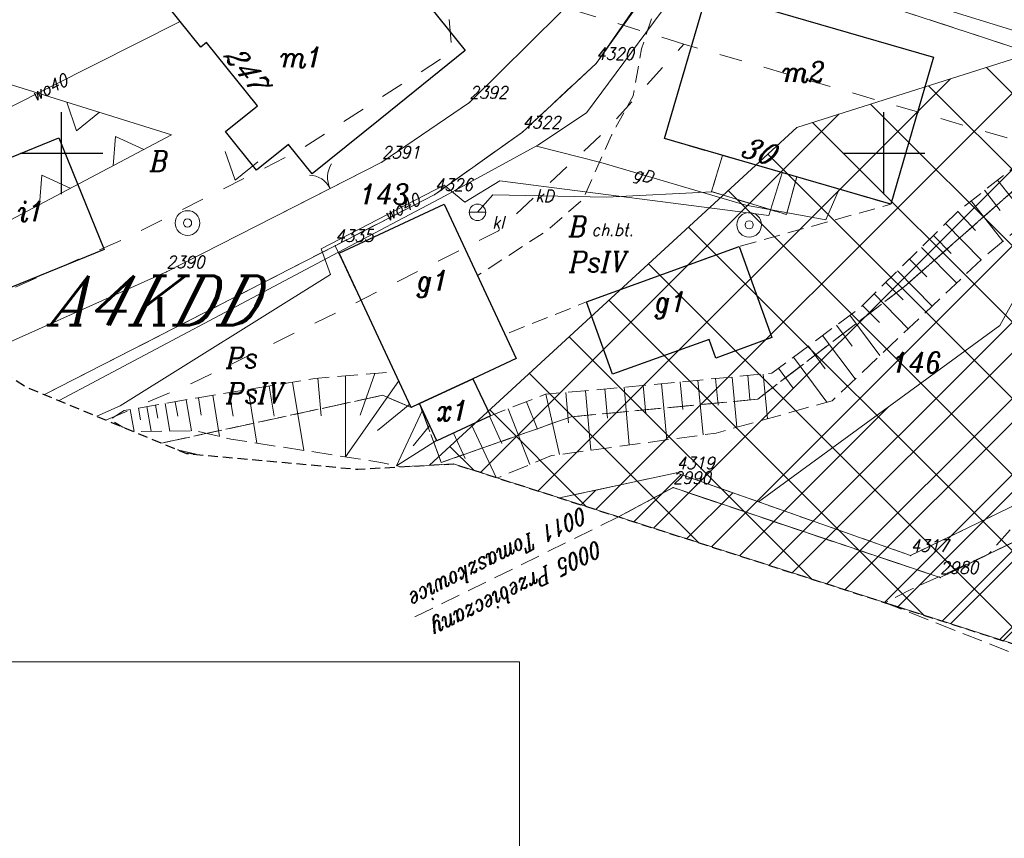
# Model space of a CAD drawing. Header units: metres. Extents: x 7435600 to 7436400, y 5537603 to 5538250.
# Tile 8 of 43: x 7435847 to 7435907, y 5537908 to 5537958. Entities that reach past the tile are written whole.
import ezdxf
from ezdxf.enums import TextEntityAlignment as Align

# ---------------------------------------------------------------- set-up
doc = ezdxf.new("R2010")
doc.units = ezdxf.units.M
doc.header["$MEASUREMENT"] = 0
for name, pattern in [('1.4_1.4', [2.8, 1.4, -1.4]), ('1.5_0.5', [2, 1.5, -0.5]), ('1.5_1.0', [2.5, 1.5, -1]), ('2', [0.9, 0.6, -0.3]), ('218-500', [1, 0.5, -0.5]), ('219-500', [0]), ('3117-500', [0]), ('ktok02-500', [0]), ('mz1.0_0.5', [1.5, 1, -0.5]), ('mz1.25_0.5', [1.75, 1.25, -0.5])]:
    doc.linetypes.add(name, pattern=pattern)
doc.layers.get('0').update_dxf_attribs({"color": 2, "linetype": 'CONTINUOUS', "lineweight": 5})
doc.layers.add('!ramka', color=2, linetype='CONTINUOUS', lineweight=0)
for name, color, linetype in [('000 Inne (niezydentyfikowane)', 7, 'CONTINUOUS'), ('203-Punkt załamania granicy działki nie stabilizowany', 7, 'CONTINUOUS'), ('203-Punkt załamania granicy działki nie stabilizowany-Atr103', 7, 'CONTINUOUS'), ('203-Punkt załamania granicy działki nie stabilizowany-Atr104', 7, 'CONTINUOUS'), ('209-Opis konturu klasyfikacyjnego', 7, 'CONTINUOUS'), ('210-Oznaczenie użytku', 7, 'CONTINUOUS'), ('211-Nr działki', 7, 'CONTINUOUS'), ('216-Granica obrębu', 7, 'CONTINUOUS'), ('217-Granica konturu klasyfikcyjnego', 7, 'CONTINUOUS'), ('218-Granica użytku', 7, 'CONTINUOUS'), ('219-Linia granicy', 7, 'CONTINUOUS'), ('238-Punkt adresowy budynku', 7, 'CONTINUOUS'), ('312-Budynek (powierzchnia)', 7, 'CONTINUOUS'), ('312-Numer ewidencyjny budynku-Atr124', 7, 'CONTINUOUS'), ('352-schody (powierzchnia)', 7, 'CONTINUOUS'), ('995-Tekst dodatkowy duży', 7, 'CONTINUOUS'), ('996-Tekst dodatkowy mały', 7, 'CONTINUOUS'), ('brama (linia)', 7, 'CONTINUOUS'), ('brama (linia) - symbol', 7, 'CONTINUOUS'), ('chodnik (powierzchnia)', 7, 'CONTINUOUS'), ('chodnik (powierzchnia)-Atr17', 7, 'CONTINUOUS'), ('Miejsce błędu lub ostrzeżenia po kontroli', 7, 'CONTINUOUS'), ('Nieprzekraczalna linia zabudowy', 7, 'CONTINUOUS'), ('ogrodzenie trwałe (linia)', 7, 'CONTINUOUS'), ('osadnik kanalizacji lokalnej (dół Chambeau) (punkt)', 7, 'CONTINUOUS'), ('osadnik kanalizacji lokalnej (dół Chambeau) (punkt)-Atr17', 7, 'CONTINUOUS'), ('przewód gazowy (linia)', 7, 'CONTINUOUS'), ('przewód gazowy (linia)-Atr1', 7, 'CONTINUOUS'), ('przewód kanalizacyjny (linia)', 7, 'CONTINUOUS'), ('przewód kanalizacyjny (linia)-Atr1', 7, 'CONTINUOUS'), ('przewód wodociągowy (linia)', 7, 'CONTINUOUS'), ('przewód wodociągowy (linia)-Atr1', 7, 'CONTINUOUS'), ('skarpa nieumocniona (powierzchnia)', 7, 'CONTINUOUS'), ('Strefa osuwisk', 7, 'CONTINUOUS'), ('Strefa zalewowa', 7, 'CONTINUOUS'), ('studnia (punkt)', 7, 'CONTINUOUS'), ('Wstawianie ramki sekcyjnej z opisem', 7, 'CONTINUOUS'), ('Zakres', 7, 'CONTINUOUS')]:
    doc.layers.add(name, color=color, linetype=linetype)
doc.styles.get("Standard").update_dxf_attribs({"font": 'italic_1250.shx', "width": 0.75})
doc.linetypes.add('902-500', pattern='A,3.75,0,[1,ksztalty.shx,S=0.5,R=0,X=0,Y=0],3.75', length=7.5)

# ---------------------------------------------------------------- blocks, each defined once
blk = doc.blocks.new('203')
at = {"linetype": 'Continuous', "lineweight": 0}
h = blk.add_hatch(color=0, dxfattribs=at)
edge = h.paths.add_edge_path()
edge.add_arc((0, 0), 0.045, 0, 360)
blk = doc.blocks.new('US13')
at = {"color": 0, "linetype": 'Continuous', "lineweight": 13}
for radius in [0.75, 0.25]:
    blk.add_circle((0, 0), radius, dxfattribs=at)
blk = doc.blocks.new('US07')
at = {"color": 0, "linetype": 'Continuous', "lineweight": 13}
for q in [(-0.5, 0), (0.5, 0)]:
    blk.add_line((0, 0), q, dxfattribs=at)
blk.add_circle((0, 0), 0.5, dxfattribs=at)
blk = doc.blocks.new('OK02')
at = {"color": 0, "linetype": 'Continuous', "lineweight": 0}
for centre, start, end in [((-1.5, 0), 0, 60), ((1.5, 0), 120, 180)]:
    blk.add_arc(centre, 1.5, start, end, dxfattribs=at)
blk = doc.blocks.new('RAMKA500K')
at = {"color": 0}
for p, q in [((250, 197.5), (250, 202.5)), ((300, 197.5), (300, 202.5)), ((247.5, 200), (252.5, 200)), ((297.5, 200), (302.5, 200))]:
    blk.add_line(p, q, dxfattribs=at)

msp = doc.modelspace()

# ---------------------------------------------------------------- hatches: boundary and pattern name
at = {"layer": 'Strefa osuwisk', "linetype": 'Continuous', "lineweight": 5}
h = msp.add_hatch(dxfattribs=at)
h.set_pattern_fill('CROSSHATCH', color=250, style=0, pattern_type=2)
h.set_pattern_definition([(45, (7435917.09, 5537902.5975), (-2.3199, 2.3199), []), (315, (7435917.09, 5537902.5975), (2.3199, 2.3199), [])])
h.paths.add_polyline_path([(7435880.28, 5537929.03), (7435873.84, 5537931.1), (7435872.38, 5537931.02), (7435894.71, 5537951.56), (7435908.98, 5537956.08), (7435917.53, 5537953.28), (7435935.67, 5537947.6), (7435938.04, 5537945.01), (7435940.01, 5537935.88), (7435939.24, 5537925.51), (7435934.03, 5537910.63), (7435927.63, 5537913.78), (7435924.5, 5537914.79)])
at = {"layer": 'Strefa zalewowa', "linetype": 'Continuous', "lineweight": 5}
h = msp.add_hatch(dxfattribs=at)
h.set_pattern_fill('HATCH', color=5, style=0, pattern_type=2)
h.set_pattern_definition([(45, (7435915.0254, 5537945.0705), (-2.12132, 2.12132), [])])
h.paths.add_polyline_path([(7435937.75, 5537941.61), (7435936.96, 5537931.24), (7435933.56, 5537920.65), (7435924.5, 5537914.79), (7435880.28, 5537929.03), (7435887.4, 5537930.55), (7435892.37, 5537928.79), (7435907.06, 5537939.52), (7435912.54, 5537949.46), (7435933.29, 5537943.43), (7435934.8, 5537942.59)])

# ---------------------------------------------------------------- linework, layer by layer
at = {"layer": '!ramka', "color": 251, "linetype": 'Continuous', "lineweight": 13}
msp.add_3dface([(7435692.445, 5538052.761), (7436192.445, 5538052.761), (7436192.445, 5537747.761), (7435692.445, 5537747.761)], dxfattribs=at)
at = {"layer": '000 Inne (niezydentyfikowane)', "color": 251, "linetype": 'Continuous', "lineweight": 13}
for p, q in [((7435906.92, 5537948.36), (7435908.81, 5537945.95)), ((7435906.12, 5537947.74), (7435907.08, 5537946.52)), ((7435905.31, 5537947.1), (7435907.24, 5537944.64)), ((7435904.5, 5537946.45), (7435905.58, 5537945.3)), ((7435903.75, 5537945.72), (7435905.92, 5537943.51)), ((7435903.02, 5537944.99), (7435904.09, 5537943.9)), ((7435902.29, 5537944.27), (7435904.43, 5537942.1)), ((7435901.56, 5537943.56), (7435902.62, 5537942.48)), ((7435900.84, 5537942.84), (7435902.95, 5537940.7)), ((7435900.12, 5537942.14), (7435901.17, 5537941.07)), ((7435899.41, 5537941.44), (7435901.49, 5537939.32)), ((7435898.7, 5537940.74), (7435899.74, 5537939.69)), ((7435897.93, 5537940.14), (7435899.76, 5537937.68)), ((7435897.12, 5537939.53), (7435898.07, 5537938.26)), ((7435896.28, 5537938.91), (7435898.25, 5537936.26)), ((7435895.41, 5537938.26), (7435896.43, 5537936.88)), ((7435894.5, 5537937.58), (7435896.53, 5537934.85)), ((7435893.59, 5537936.91), (7435894.48, 5537935.71)), ((7435864.04, 5537936.07), (7435864.73, 5537931.92)), ((7435865.59, 5537936.31), (7435865.78, 5537934.01)), ((7435867.27, 5537936.44), (7435867.26, 5537931.52)), ((7435870.5, 5537936.14), (7435867.26, 5537931.52)), ((7435869.05, 5537936.59), (7435868.16, 5537934.06)), ((7435887.61, 5537936.08), (7435887.77, 5537934.4)), ((7435888.7, 5537936.19), (7435889.02, 5537932.86)), ((7435889.77, 5537936.29), (7435889.92, 5537934.66)), ((7435890.77, 5537936.38), (7435891.06, 5537933.32)), ((7435891.73, 5537936.47), (7435891.86, 5537935.03)), ((7435892.66, 5537936.56), (7435892.92, 5537933.84)), ((7435861.34, 5537935.62), (7435861.88, 5537932.36)), ((7435862.62, 5537935.83), (7435862.92, 5537933.99)), ((7435881.86, 5537935.55), (7435882.19, 5537931.93)), ((7435883.04, 5537935.66), (7435883.2, 5537933.87)), ((7435884.21, 5537935.76), (7435884.52, 5537932.25)), ((7435885.36, 5537935.87), (7435885.52, 5537934.14)), ((7435886.49, 5537935.98), (7435886.81, 5537932.56)), ((7435856.9, 5537934.88), (7435857.06, 5537933.99)), ((7435857.57, 5537934.99), (7435857.9, 5537933.1)), ((7435858.32, 5537935.12), (7435858.49, 5537934.06)), ((7435859.2, 5537935.27), (7435859.61, 5537932.76)), ((7435860.2, 5537935.44), (7435860.44, 5537933.99)), ((7435878.28, 5537934.88), (7435878.94, 5537933.2)), ((7435879.44, 5537935.33), (7435880.28, 5537931.67)), ((7435880.66, 5537935.44), (7435880.82, 5537933.6)), ((7435854.18, 5537934.41), (7435854.42, 5537933.07)), ((7435854.67, 5537934.49), (7435854.79, 5537933.78)), ((7435855.18, 5537934.58), (7435855.44, 5537933.08)), ((7435855.72, 5537934.67), (7435855.86, 5537933.88)), ((7435856.29, 5537934.77), (7435856.58, 5537933.09)), ((7435871.17, 5537934.73), (7435869.21, 5537933.12)), ((7435871.94, 5537934.37), (7435870.37, 5537930.98)), ((7435877.15, 5537934.44), (7435878.47, 5537931.06)), ((7435876.02, 5537933.99), (7435876.77, 5537932.33)), ((7435872.38, 5537933.42), (7435871.37, 5537932.2)), ((7435874.92, 5537933.48), (7435876.417, 5537930.27)), ((7435872.8, 5537932.51), (7435870.37, 5537930.98)), ((7435873.83, 5537932.97), (7435874.55, 5537931.43)), ((7435857.666, 5537931.723), (7435857.67, 5537931.8))]:
    msp.add_line(p, q, dxfattribs=at)
at = {"layer": '216-Granica obrębu', "color": 3, "linetype": '1.5_1.0', "lineweight": 13, "flags": 128}
for points in [[(7435947.705, 5538003.09), (7435946.19, 5537999.46), (7435943.83, 5537991.28), (7435944.33, 5537979.1), (7435943.53, 5537958.08), (7435938.41, 5537948.81), (7435934.24, 5537941.62), (7435923.3, 5537933.82), (7435903.43, 5537924.18), (7435887.18, 5537929.65), (7435883.87, 5537927.871)], [(7435883.87, 5537927.871), (7435887.18, 5537929.65), (7435903.43, 5537924.18), (7435923.3, 5537933.82), (7435934.24, 5537941.62), (7435938.41, 5537948.81), (7435943.53, 5537958.08), (7435944.33, 5537979.1), (7435943.83, 5537991.28)]]:
    msp.add_lwpolyline(points, dxfattribs=at)
at = {"layer": '217-Granica konturu klasyfikcyjnego', "color": 3, "linetype": '1.5_0.5', "lineweight": 13, "flags": 128}
for points in [[(7435887.88, 5537962.99), (7435882.5, 5537955.45)], [(7435917.53, 5537953.28), (7435887.88, 5537962.99)], [(7435882.5, 5537955.45), (7435878.02, 5537951.28)], [(7435878.02, 5537951.28), (7435872.69, 5537947.48)], [(7435901.26, 5537941.89), (7435908.74, 5537948.48)], [(7435908.74, 5537948.48), (7435901.26, 5537941.89)], [(7435872.69, 5537947.48), (7435866.64, 5537944.37)], [(7435866.64, 5537944.37), (7435848.965, 5537935.31)], [(7435871.26, 5537934.53), (7435866.64, 5537944.37)], [(7435866.64, 5537944.37), (7435871.26, 5537934.53)], [(7435892.33, 5537935.03), (7435901.26, 5537941.89)], [(7435901.26, 5537941.89), (7435892.33, 5537935.03)], [(7435856.081, 5537932.356), (7435869.52, 5537935.27)], [(7435869.52, 5537935.27), (7435856.081, 5537932.356)], [(7435869.52, 5537935.27), (7435871.26, 5537934.53)], [(7435871.26, 5537934.53), (7435869.52, 5537935.27)], [(7435880.99, 5537933.96), (7435892.33, 5537935.03)], [(7435892.33, 5537935.03), (7435880.99, 5537933.96)], [(7435871.26, 5537934.53), (7435871.76, 5537934.76)], [(7435871.76, 5537934.76), (7435871.26, 5537934.53)], [(7435871.76, 5537934.76), (7435873.09, 5537931.18)], [(7435873.09, 5537931.18), (7435871.76, 5537934.76)], [(7435873.09, 5537931.18), (7435880.99, 5537933.96)], [(7435880.99, 5537933.96), (7435873.09, 5537931.18)], [(7435923.3, 5537933.82), (7435903.43, 5537924.18)], [(7435901.63, 5537925.52), (7435918.2, 5537933.53)], [(7435858.165, 5537931.677), (7435857.056, 5537931.952)], [(7435857.056, 5537931.952), (7435858.165, 5537931.677)], [(7435880.28, 5537929.026), (7435887.4, 5537930.55)], [(7435887.4, 5537930.55), (7435901.63, 5537925.52)], [(7435887.18, 5537929.65), (7435883.87, 5537927.871)], [(7435903.43, 5537924.18), (7435887.18, 5537929.65)]]:
    msp.add_lwpolyline(points, dxfattribs=at)
at = {"layer": '218-Granica użytku', "color": 3, "linetype": '218-500', "lineweight": 13, "flags": 128}
for points in [[(7435901.26, 5537941.89), (7435908.74, 5537948.48)], [(7435908.74, 5537948.48), (7435901.26, 5537941.89)], [(7435871.26, 5537934.53), (7435866.64, 5537944.37)], [(7435866.64, 5537944.37), (7435871.26, 5537934.53)], [(7435892.33, 5537935.03), (7435901.26, 5537941.89)], [(7435901.26, 5537941.89), (7435892.33, 5537935.03)], [(7435856.081, 5537932.356), (7435869.52, 5537935.27)], [(7435869.52, 5537935.27), (7435856.081, 5537932.356)], [(7435869.52, 5537935.27), (7435871.26, 5537934.53)], [(7435871.26, 5537934.53), (7435869.52, 5537935.27)], [(7435880.99, 5537933.96), (7435892.33, 5537935.03)], [(7435892.33, 5537935.03), (7435880.99, 5537933.96)], [(7435871.26, 5537934.53), (7435871.76, 5537934.76)], [(7435871.76, 5537934.76), (7435871.26, 5537934.53)], [(7435871.76, 5537934.76), (7435873.09, 5537931.18)], [(7435873.09, 5537931.18), (7435871.76, 5537934.76)], [(7435873.09, 5537931.18), (7435880.99, 5537933.96)], [(7435880.99, 5537933.96), (7435873.09, 5537931.18)]]:
    msp.add_lwpolyline(points, dxfattribs=at)
at = {"layer": '219-Linia granicy', "color": 96, "linetype": '219-500', "lineweight": 13, "flags": 128}
for points in [[(7435887.88, 5537962.99), (7435882.5, 5537955.45)], [(7435917.53, 5537953.28), (7435887.88, 5537962.99)], [(7435874.8, 5537953.09), (7435880.34, 5537958.56)], [(7435882.5, 5537955.45), (7435878.02, 5537951.28)], [(7435869.48, 5537949.45), (7435874.8, 5537953.09)], [(7435878.02, 5537951.28), (7435872.69, 5537947.48)], [(7435856.38, 5537942.78), (7435869.48, 5537949.45)], [(7435872.69, 5537947.48), (7435866.64, 5537944.37)], [(7435866.64, 5537944.37), (7435848.965, 5537935.31)], [(7435845.45, 5537937.89), (7435856.38, 5537942.78)], [(7435923.3, 5537933.82), (7435903.43, 5537924.18)], [(7435918.2, 5537933.53), (7435901.63, 5537925.52)], [(7435858.165, 5537931.677), (7435857.056, 5537931.952)], [(7435887.4, 5537930.55), (7435880.28, 5537929.026)], [(7435901.63, 5537925.52), (7435887.4, 5537930.55)], [(7435887.18, 5537929.65), (7435883.87, 5537927.871)], [(7435903.43, 5537924.18), (7435887.18, 5537929.65)]]:
    msp.add_lwpolyline(points, dxfattribs=at)
at = {"layer": '312-Budynek (powierzchnia)', "color": 251, "linetype": 'Continuous', "lineweight": 25, "flags": 128}
for points in [[(7435866.62, 5537966.1), (7435874.55, 5537956.24)], [(7435886.67, 5537950.89), (7435889.28, 5537959.84)], [(7435889.28, 5537959.84), (7435903.03, 5537955.84)], [(7435858.47, 5537956.45), (7435856.46, 5537958.95)], [(7435858.82, 5537956.74), (7435858.47, 5537956.45)], [(7435861.91, 5537952.87), (7435858.82, 5537956.74)], [(7435874.55, 5537956.24), (7435869.37, 5537952.07)], [(7435903.03, 5537955.84), (7435900.43, 5537946.89)], [(7435859.97, 5537951.31), (7435861.91, 5537952.87)], [(7435869.37, 5537952.07), (7435865.24, 5537948.74)], [(7435861.85, 5537948.97), (7435859.97, 5537951.31)], [(7435843.6, 5537948.4), (7435849.83, 5537950.93)], [(7435849.83, 5537950.93), (7435852.59, 5537944.13)], [(7435863.8, 5537950.53), (7435861.85, 5537948.97)], [(7435865.24, 5537948.74), (7435863.8, 5537950.53)], [(7435900.43, 5537946.89), (7435886.67, 5537950.89)], [(7435866.87, 5537943.91), (7435873.26, 5537946.89)], [(7435873.26, 5537946.89), (7435877.64, 5537937.51)], [(7435852.59, 5537944.13), (7435846.36, 5537941.6)], [(7435871.26, 5537934.53), (7435866.87, 5537943.91)], [(7435881.92, 5537940.95), (7435891.2, 5537944.32)], [(7435891.2, 5537944.32), (7435893.2, 5537938.78)], [(7435883.51, 5537936.55), (7435881.92, 5537940.95)], [(7435889.38, 5537938.67), (7435883.51, 5537936.55)], [(7435889.79, 5537937.53), (7435889.38, 5537938.67)], [(7435893.2, 5537938.78), (7435889.79, 5537937.53)], [(7435877.64, 5537937.51), (7435875.01, 5537936.28)], [(7435871.76, 5537934.76), (7435875.01, 5537936.28)], [(7435875.01, 5537936.28), (7435871.76, 5537934.76)], [(7435875.01, 5537936.28), (7435876.08, 5537934.02)], [(7435871.76, 5537934.76), (7435871.26, 5537934.53)], [(7435872.81, 5537932.49), (7435871.76, 5537934.76)], [(7435876.08, 5537934.02), (7435872.81, 5537932.49)]]:
    msp.add_lwpolyline(points, dxfattribs=at)
at = {"layer": '352-schody (powierzchnia)', "color": 251, "linetype": 'Continuous', "lineweight": 13}
for p, q in [((7435890.18, 5537949.86), (7435889.52, 5537947.66)), ((7435894.71, 5537948.55), (7435890.18, 5537949.86)), ((7435894.08, 5537946.26), (7435894.71, 5537948.55)), ((7435889.52, 5537947.66), (7435894.08, 5537946.26))]:
    msp.add_line(p, q, dxfattribs=at)
at = {"layer": '996-Tekst dodatkowy mały', "color": 34, "linetype": '2', "lineweight": 18, "ltscale": 2}
msp.add_lwpolyline([(7435883.873, 5537927.873), (7435871.252, 5537921.669)], dxfattribs=at)
at = {"layer": '996-Tekst dodatkowy mały', "color": 251, "linetype": 'Continuous', "lineweight": 13, "flags": 128}
for points in [[(7435877.846, 5537919.054), (7435733.753, 5537919.054)], [(7435733.922, 5537820.139), (7435877.841, 5537820.127), (7435877.846, 5537919.054)]]:
    msp.add_lwpolyline(points, dxfattribs=at)
at = {"layer": 'brama (linia)', "color": 251, "linetype": 'ktok02-500', "lineweight": 13, "flags": 128}
msp.add_lwpolyline([(7435863.19, 5537946.25), (7435869.48, 5537949.45)], dxfattribs=at)
at = {"layer": 'chodnik (powierzchnia)', "color": 251, "linetype": 'mz1.0_0.5', "lineweight": 13, "flags": 128}
msp.add_lwpolyline([(7435900.43, 5537946.89), (7435894.71, 5537948.55), (7435894.08, 5537946.26), (7435889.52, 5537947.66), (7435890.18, 5537949.86), (7435886.67, 5537950.89), (7435889.14, 5537959.36), (7435886.61, 5537960.43), (7435885.27, 5537956.35), (7435884.75, 5537953.48), (7435883.45, 5537951.1), (7435881.72, 5537947.22), (7435879.55, 5537945.31), (7435875.29, 5537942.55), (7435876.96, 5537938.97), (7435881.92, 5537940.95), (7435891.2, 5537944.32)], close=True, dxfattribs=at)
at = {"layer": 'Miejsce błędu lub ostrzeżenia po kontroli', "color": 214, "linetype": '1.4_1.4', "lineweight": 13, "flags": 128}
for points in [[(7435788.1, 5537988.14), (7435873.32, 5537961.12), (7435873.74, 5537956.16), (7435864.44, 5537950.16), (7435853.85, 5537944.79), (7435845.04, 5537940.91), (7435837.11, 5537941.64)], [(7435887.84, 5537956.64), (7435873.32, 5537961.12)], [(7435852.7, 5537933.76), (7435857.91, 5537935.99), (7435866.95, 5537940.42), (7435876.56, 5537945.28), (7435883.06, 5537951.34), (7435887.84, 5537956.64), (7435933.29, 5537943.43), (7435934.8, 5537942.59)]]:
    msp.add_lwpolyline(points, dxfattribs=at)
at = {"layer": 'Nieprzekraczalna linia zabudowy', "color": 251, "linetype": '3117-500', "lineweight": 13, "flags": 128}
for points in [[(7435789.69, 5537972.06), (7435856.69, 5537951.12), (7435844.05, 5537944.44), (7435834.6, 5537946.3), (7435820.84, 5537946.96)], [(7435789.69, 5537972.06), (7435856.69, 5537951.12), (7435844.05, 5537944.44), (7435834.6, 5537946.3), (7435820.84, 5537946.96)], [(7435789.69, 5537972.06), (7435856.69, 5537951.12), (7435844.05, 5537944.44), (7435834.6, 5537946.3), (7435820.84, 5537946.96)], [(7435850.318, 5537953.111), (7435850.913, 5537951.366), (7435852.304, 5537952.491)], [(7435854.995, 5537950.224), (7435853.274, 5537951.02), (7435853.128, 5537949.237)], [(7435859.954, 5537950.1), (7435860.548, 5537948.355), (7435861.94, 5537949.479)], [(7435850.525, 5537947.87), (7435848.805, 5537948.666), (7435848.658, 5537946.883)]]:
    msp.add_lwpolyline(points, dxfattribs=at)
at = {"layer": 'ogrodzenie trwałe (linia)', "color": 251, "linetype": '902-500', "lineweight": 13, "flags": 128}
for points in [[(7435865.49, 5537968.97), (7435868.35, 5537968.32), (7435869.32, 5537968.16), (7435871.18, 5537967.91), (7435876.23, 5537966.98), (7435884.18, 5537964.74), (7435880.34, 5537958.56), (7435874.8, 5537953.09), (7435869.48, 5537949.45), (7435856.38, 5537942.78), (7435845.45, 5537937.89), (7435844.362, 5537937.89)], [(7435889.97, 5537959.64), (7435890.95, 5537962.71), (7435915.06, 5537955.25), (7435915.51, 5537956.36), (7435930.62, 5537951.49), (7435928.4, 5537949.53), (7435925.46, 5537947.76), (7435919.27, 5537942.81), (7435911.22, 5537935.81)], [(7435886.17, 5537960.77), (7435882.5, 5537955.45), (7435878.02, 5537951.28), (7435872.69, 5537947.48), (7435866.64, 5537944.37), (7435848.965, 5537935.31)]]:
    msp.add_lwpolyline(points, dxfattribs=at)
at = {"layer": 'przewód gazowy (linia)', "color": 40, "linetype": 'Continuous', "lineweight": 13, "flags": 128}
for points in [[(7435888.27, 5537961.03), (7435881.92, 5537952.46), (7435878.97, 5537950.48), (7435873.32, 5537947.41), (7435866.49, 5537943.79), (7435849.844, 5537934.945)], [(7435878.87, 5537950.42), (7435882.79, 5537949.44), (7435891.6, 5537946.83), (7435896.48, 5537945.94), (7435897.28, 5537947.8)]]:
    msp.add_lwpolyline(points, dxfattribs=at)
at = {"layer": 'przewód kanalizacyjny (linia)', "color": 34, "linetype": 'Continuous', "lineweight": 13, "flags": 128}
msp.add_lwpolyline([(7435875.29, 5537946.4), (7435876.22, 5537947.46), (7435883.14, 5537947.32), (7435889.56, 5537947.64)], dxfattribs=at)
at = {"layer": 'przewód wodociągowy (linia)', "color": 5, "linetype": 'Continuous', "lineweight": 13, "flags": 128}
for points in [[(7435840.86, 5537947.53), (7435844.11, 5537951.42), (7435857.22, 5537958)], [(7435852.135, 5537933.995), (7435853.57, 5537934.63), (7435866.35, 5537942.61), (7435865.79, 5537944.17), (7435873.27, 5537948.05), (7435874.53, 5537947.01), (7435876.64, 5537948.31), (7435893.01, 5537946.2), (7435893.82, 5537948.81)]]:
    msp.add_lwpolyline(points, dxfattribs=at)
at = {"layer": 'skarpa nieumocniona (powierzchnia)', "color": 251, "linetype": 'mz1.25_0.5', "lineweight": 13, "flags": 128}
for points in [[(7435918.43, 5537953), (7435916.39, 5537952.15), (7435911.67, 5537948.34), (7435906.11, 5537943.69), (7435896.86, 5537934.94), (7435889.81, 5537932.97), (7435879.8, 5537931.6), (7435876.5, 5537930.24), (7435873.84, 5537931.1), (7435870.64, 5537930.92), (7435869.42, 5537931.19), (7435860.3, 5537932.6), (7435858.19, 5537933.1), (7435854.36, 5537933.07), (7435853.73, 5537933.33), (7435852.93, 5537933.8), (7435853.8, 5537934.34), (7435858.29, 5537935.12), (7435865.4, 5537936.29), (7435870.24, 5537936.69), (7435871.26, 5537934.53), (7435871.76, 5537934.76), (7435872.81, 5537932.49), (7435876.08, 5537934.02), (7435879.42, 5537935.33), (7435884.21, 5537935.76), (7435893.19, 5537936.61), (7435898.57, 5537940.61), (7435904.57, 5537946.52), (7435912.42, 5537952.67), (7435916.34, 5537953.67)], [(7435941.29, 5537943.21), (7435942.69, 5537943.23), (7435946.47, 5537944.94), (7435946.67, 5537944.5), (7435946.32, 5537936.54), (7435935.75, 5537923.43), (7435921.96, 5537914), (7435900.08, 5537922.65), (7435901.72, 5537923.49), (7435906.37, 5537925.6), (7435911.58, 5537931.5), (7435924.06, 5537935.31), (7435927.33, 5537936.56), (7435932.28, 5537938.44), (7435933.56, 5537939.85), (7435936.27, 5537944.97), (7435937.05, 5537944.74), (7435937.41, 5537944.15)], [(7435858.18, 5537931.68), (7435857.59, 5537931.73), (7435857.04, 5537931.96)]]:
    msp.add_lwpolyline(points, close=True, dxfattribs=at)
at = {"layer": 'Strefa osuwisk', "color": 251, "linetype": 'Continuous', "lineweight": 13, "flags": 128}
for points in [[(7435872.38, 5537931.02), (7435894.71, 5537951.56), (7435908.98, 5537956.08), (7435917.53, 5537953.28), (7435935.67, 5537947.6), (7435938.04, 5537945.01), (7435940.01, 5537935.88), (7435939.24, 5537925.51), (7435934.03, 5537910.63), (7435927.63, 5537913.78), (7435924.5, 5537914.79), (7435880.28, 5537929.03), (7435873.84, 5537931.1)], [(7435872.38, 5537931.02), (7435894.71, 5537951.56), (7435908.98, 5537956.08), (7435917.53, 5537953.28), (7435935.67, 5537947.6), (7435938.04, 5537945.01), (7435940.01, 5537935.88), (7435939.24, 5537925.51), (7435934.03, 5537910.63), (7435927.63, 5537913.78), (7435924.5, 5537914.79), (7435880.28, 5537929.03), (7435873.84, 5537931.1), (7435872.38, 5537931.02)]]:
    msp.add_lwpolyline(points, close=True, dxfattribs=at)
at = {"layer": 'Strefa zalewowa', "color": 5, "linetype": 'Continuous', "lineweight": 13, "flags": 128}
for points in [[(7435937.75, 5537941.61), (7435936.96, 5537931.24), (7435933.56, 5537920.65), (7435924.5, 5537914.79), (7435880.28, 5537929.03), (7435887.4, 5537930.55), (7435892.37, 5537928.79), (7435907.06, 5537939.52), (7435912.54, 5537949.46), (7435933.29, 5537943.43), (7435934.8, 5537942.59)], [(7435937.75, 5537941.61), (7435936.96, 5537931.24), (7435933.56, 5537920.65), (7435924.5, 5537914.79), (7435880.28, 5537929.03), (7435887.4, 5537930.55), (7435892.37, 5537928.79), (7435907.06, 5537939.52), (7435912.54, 5537949.46), (7435933.29, 5537943.43), (7435934.8, 5537942.59), (7435937.75, 5537941.61)]]:
    msp.add_lwpolyline(points, close=True, dxfattribs=at)
at = {"layer": 'Zakres', "color": 5, "linetype": '2', "lineweight": 30, "flags": 128}
msp.add_lwpolyline([(7435791.95, 5538004.83), (7435788.55, 5537993.08), (7435787.96, 5537986.53), (7435787.35, 5537979.77), (7435791.23, 5537966.98), (7435799.62, 5537956.58), (7435811.29, 5537950.08), (7435839.35, 5537940.91), (7435847.93, 5537935.74), (7435857.59, 5537931.73), (7435868.01, 5537930.77), (7435873.84, 5537931.1), (7435927.63, 5537913.78), (7435934.32, 5537910.49), (7435948.84, 5537901.62), (7435957.74, 5537897.76), (7436015.82, 5537881.67), (7436056.09, 5537869.29), (7436058.12, 5537868.73), (7436082.82, 5537862.73), (7436097.96, 5537862.42), (7436111.81, 5537868.54), (7436121.78, 5537879.94), (7436129.89, 5537894.76), (7436134.11, 5537909.18), (7436131.89, 5537924.04), (7436123.64, 5537936.6), (7436110.88, 5537944.55), (7436055.14, 5537964.31), (7436052.48, 5537965.13), (7436027.84, 5537971.72), (7435999.56, 5537979.44), (7435995.34, 5537981.24), (7435974.61, 5537991.35), (7435974.21, 5537991.54), (7435952.34, 5538001.86), (7435940.13, 5538005.1), (7435927.06, 5538006.13), (7435886.07, 5538018.53), (7435885.05, 5538018.82), (7435855.64, 5538026.76), (7435837.67, 5538033.11), (7435824.44, 5538035.07), (7435811.44, 5538031.93), (7435800.57, 5538024.15), (7435795.41, 5538016.01), (7435793.41, 5538012.85)], close=True, dxfattribs=at)

# ---------------------------------------------------------------- block references
at = {"layer": '203-Punkt załamania granicy działki nie stabilizowany', "color": 3, "linetype": 'Continuous', "lineweight": 13}
for p in [(7435882.5, 5537955.45), (7435874.8, 5537953.09), (7435878.02, 5537951.28), (7435869.48, 5537949.45), (7435872.69, 5537947.48), (7435866.64, 5537944.37), (7435856.38, 5537942.78), (7435887.4, 5537930.55), (7435887.18, 5537929.65), (7435901.63, 5537925.52), (7435903.43, 5537924.18)]:
    msp.add_blockref('203', p, dxfattribs=at)
at = {"layer": 'brama (linia) - symbol', "color": 251, "linetype": 'Continuous', "lineweight": 13, "rotation": 26.964}
msp.add_blockref('OK02', (7435866.335, 5537947.85), dxfattribs=at)
at = {"layer": 'osadnik kanalizacji lokalnej (dół Chambeau) (punkt)', "color": 251, "linetype": 'Continuous', "lineweight": 13, "rotation": 359.973}
msp.add_blockref('US07', (7435875.29, 5537946.4), dxfattribs=at)
at = {"layer": 'studnia (punkt)', "color": 251, "linetype": 'Continuous', "lineweight": 13, "rotation": 359.986}
for p in [(7435857.66, 5537945.75), (7435891.81, 5537945.64)]:
    msp.add_blockref('US13', p, dxfattribs=at)
at = {"layer": 'Wstawianie ramki sekcyjnej z opisem', "color": 251, "linetype": 'Continuous', "lineweight": 13}
msp.add_blockref('RAMKA500K', (7435600, 5537750), dxfattribs=at)

# ---------------------------------------------------------------- texts
at = {"layer": '203-Punkt załamania granicy działki nie stabilizowany-Atr103', "color": 251, "lineweight": 13, "width": 0.9}
for s, p in [('2990', (7435887.18, 5537929.65)), ('2990', (7435887.18, 5537929.65)), ('2980', (7435903.43, 5537924.18)), ('2980', (7435903.43, 5537924.18))]:
    msp.add_text(s, height=0.75, dxfattribs=at).set_placement(p, align=Align.BOTTOM_LEFT)
at = {"layer": '203-Punkt załamania granicy działki nie stabilizowany-Atr104', "color": 251, "lineweight": 13, "width": 0.9}
for s, p in [('4320', (7435882.5, 5537955.45)), ('2392', (7435874.8, 5537953.09)), ('4322', (7435878.02, 5537951.28)), ('2391', (7435869.48, 5537949.45)), ('4326', (7435872.69, 5537947.48)), ('4335', (7435866.64, 5537944.37)), ('2390', (7435856.38, 5537942.78)), ('4319', (7435887.4, 5537930.55)), ('4317', (7435901.63, 5537925.52))]:
    msp.add_text(s, height=0.75, dxfattribs=at).set_placement(p, align=Align.BOTTOM_LEFT)
at = {"layer": '209-Opis konturu klasyfikacyjnego', "color": 96, "linetype": 'Continuous', "lineweight": 13, "width": 0.9}
for p in [(7435880.86, 5537944.01), (7435860.01, 5537936.02)]:
    msp.add_text('PsIV', height=1.25, dxfattribs=at).set_placement(p, align=Align.TOP_LEFT)
at = {"layer": '210-Oznaczenie użytku', "color": 96, "linetype": 'Continuous', "lineweight": 13, "width": 0.9}
for s, p in [('B', (7435855.37, 5537948.89)), ('B', (7435880.85, 5537944.91)), ('Ps', (7435860.01, 5537936.92))]:
    msp.add_text(s, height=1.25, dxfattribs=at).set_placement(p)
at = {"layer": '211-Nr działki', "color": 96, "linetype": 'Continuous', "lineweight": 13, "width": 0.9}
msp.add_text('143', height=1.25, dxfattribs=at).set_placement((7435868.13, 5537948.13), align=Align.TOP_LEFT)
msp.add_text('146', height=1.25, dxfattribs=at).set_placement((7435900.5, 5537936.64))
at = {"layer": '238-Punkt adresowy budynku', "color": 251, "linetype": 'Continuous', "lineweight": 13, "oblique": 15, "width": 0.9}
for s, rotation, p in [('247', 308.733, (7435860.76, 5537954.72)), ('30', -16.289, (7435892.19, 5537949.54))]:
    msp.add_text(s, height=1.25, rotation=rotation, dxfattribs=at).set_placement(p, align=Align.CENTER)
at = {"layer": '312-Numer ewidencyjny budynku-Atr124', "color": 251, "lineweight": 13, "width": 0.9}
for s, p in [('m1', (7435864.6, 5537955.84)), ('m2', (7435895.14, 5537954.95)), ('i1', (7435848.17, 5537946.46)), ('g1', (7435872.59, 5537942.25)), ('g1', (7435887.06, 5537940.96)), ('x1', (7435873.79, 5537934.35))]:
    msp.add_text(s, height=1.25, dxfattribs=at).set_placement(p, align=Align.MIDDLE_CENTER)
at = {"layer": '995-Tekst dodatkowy duży', "color": 214, "linetype": 'Continuous', "lineweight": 13, "oblique": 15, "width": 0.9}
msp.add_text('A4KDD', height=3, dxfattribs=at).set_placement((7435849.33, 5537939.53))
at = {"layer": '996-Tekst dodatkowy mały', "color": 34, "linetype": 'Continuous', "lineweight": 18, "oblique": 10, "width": 0.8}
for s, p in [('0011 Tomaszkowice', (7435881.662, 5537928.5)), ('0005 Przebieczany', (7435882.571, 5537926.463))]:
    msp.add_text(s, height=1, rotation=206.61546, dxfattribs=at).set_placement(p)
at = {"layer": 'chodnik (powierzchnia)-Atr17', "color": 251, "lineweight": 13, "width": 0.9}
msp.add_text('ch.bt.', height=0.75, dxfattribs=at).set_placement((7435882.23, 5537944.96))
at = {"layer": 'osadnik kanalizacji lokalnej (dół Chambeau) (punkt)-Atr17', "color": 251, "lineweight": 13, "width": 0.9}
msp.add_text('kl', height=0.75, dxfattribs=at).set_placement((7435876.18, 5537945.42))
at = {"layer": 'przewód gazowy (linia)-Atr1', "color": 251, "lineweight": 13, "width": 0.9}
msp.add_text('gD', height=0.75, rotation=-16.502, dxfattribs=at).set_placement((7435884.82, 5537948.84), align=Align.MIDDLE_LEFT)
at = {"layer": 'przewód kanalizacyjny (linia)-Atr1', "color": 34, "lineweight": 13, "width": 0.9}
msp.add_text('kD', height=0.75, rotation=-1.159, dxfattribs=at).set_placement((7435878.82, 5537947.41), align=Align.MIDDLE_LEFT)
at = {"layer": 'przewód wodociągowy (linia)-Atr1', "color": 5, "lineweight": 13, "width": 0.9}
for rotation, p in [(26.652, (7435848.2, 5537953.47)), (27.416, (7435869.64, 5537946.17))]:
    msp.add_text('wo40', height=0.75, rotation=rotation, dxfattribs=at).set_placement(p, align=Align.MIDDLE_LEFT)

doc.saveas('drawing.dxf')
